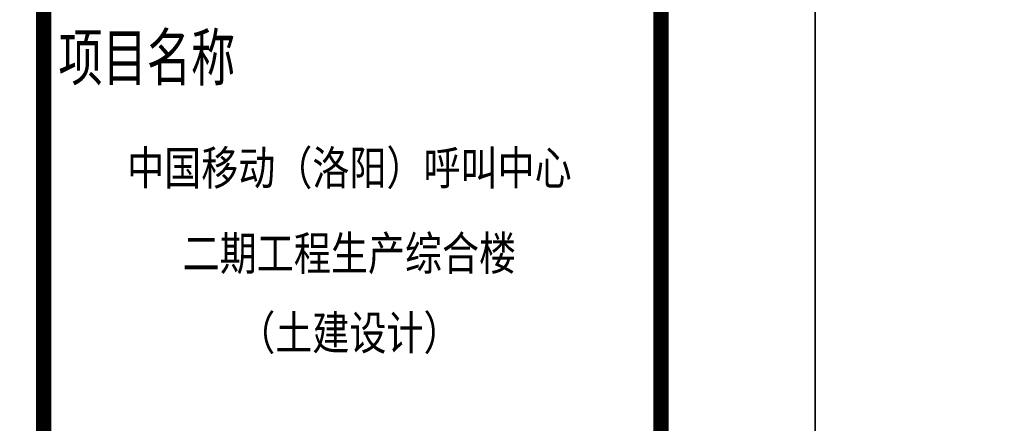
# Model space of a CAD drawing. Extents: x 1109697 to 1467097, y -139975 to 53891.
# Tile 4 of 256: x 1188641 to 1195022, y -132219 to -129603. Entities that reach past the tile are written whole.
import ezdxf
from ezdxf.enums import TextEntityAlignment as Align

# ---------------------------------------------------------------- set-up
doc = ezdxf.new("R2010")
doc.units = 0
doc.header["$LTSCALE"] = 1000
doc.header["$MEASUREMENT"] = 0
doc.layers.add('PUB_TEXT', color=7, linetype='Continuous')
doc.layers.add('PUB_TITLE', color=4, linetype='Continuous')
doc.layers.add('图框', color=4, linetype='Continuous', lineweight=35)
doc.styles.add('-黑体', font='simhei.ttf', dxfattribs={"width": 0.8})

# ---------------------------------------------------------------- blocks, each defined once
blk = doc.blocks.new('图签01')
at = {"layer": '图框', "style": '-黑体', "width": 0.7}
blk.add_text('项目名称', height=300, dxfattribs=at).set_placement((1793978.5, 91741.2))
at = {"layer": '图框', "style": '-黑体', "width": 0.8}
for s, height, p in [('中国移动（洛阳）呼叫中心', 220.011, (1795863.8, 91064.8)), ('二期工程生产综合楼', 220.01, (1795863.8, 90510.8)), ('（土建设计）', 220.01, (1795863.8, 89995.8))]:
    blk.add_text(s, height=height, dxfattribs=at).set_placement(p, align=Align.CENTER)

msp = doc.modelspace()

# ---------------------------------------------------------------- linework, layer by layer
at = {"layer": 'PUB_TITLE'}
for points in [[(1109697, -139975.4), (1193797, -139975.4), (1193797, -80575.4), (1109697, -80575.4)], [(1193797, -139975.4), (1277897, -139975.4), (1277897, -80575.4), (1193797, -80575.4)]]:
    msp.add_lwpolyline(points, close=True, dxfattribs=at)
at = {"layer": 'PUB_TITLE', "const_width": 100}
msp.add_lwpolyline([(1112197, -138975.4), (1192797, -138975.4), (1192797, -81575.4), (1112197, -81575.4)], close=True, dxfattribs=at)
msp.add_lwpolyline([(1188797, -81575.4), (1188797, -138975.4)], dxfattribs=at)

# ---------------------------------------------------------------- block references
at = {"layer": 'PUB_TEXT'}
msp.add_blockref('图签01', (-605086, -221737.8), dxfattribs=at)

doc.saveas('drawing.dxf')
